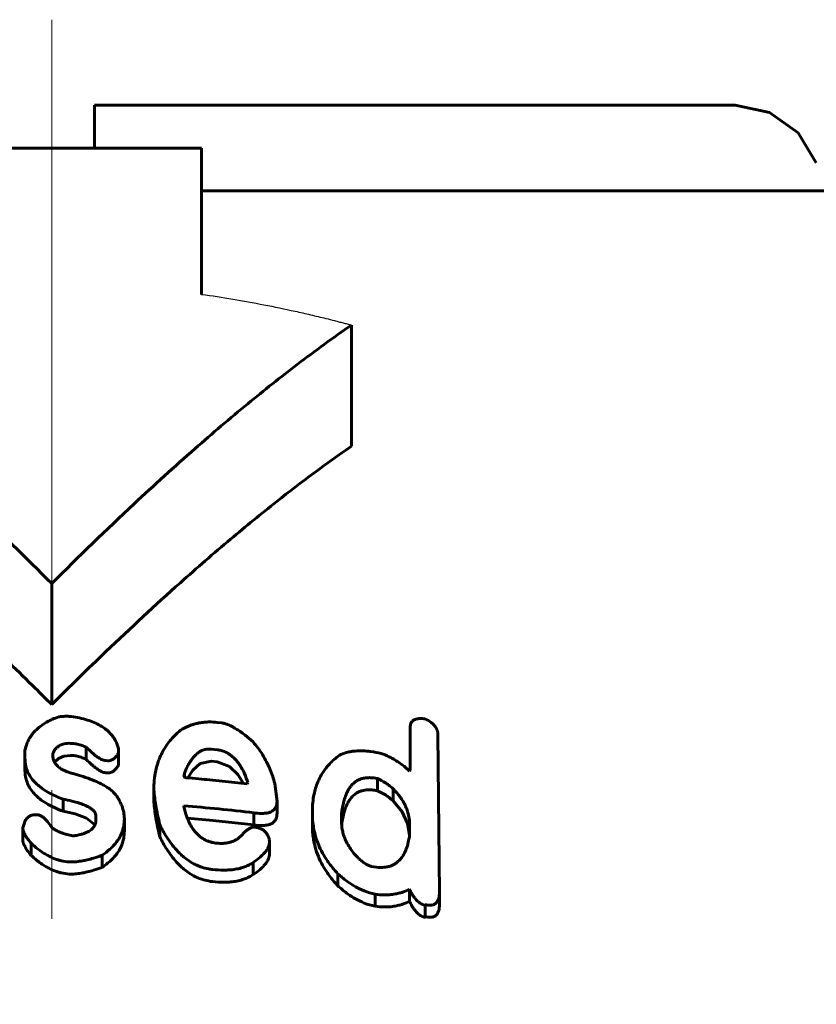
# Model space of a CAD drawing. Header units: millimetres. Extents: x -76 to 189, y -48 to 47.
# Tile 6 of 14: x 0 to 9, y 35 to 47. Entities that reach past the tile are written whole.
import ezdxf

# ---------------------------------------------------------------- set-up
doc = ezdxf.new("R2010")
doc.units = ezdxf.units.MM
for name, pattern in [('K5LT-1', [0]), ('K5LT_AXLED', [12, 7.5, -1.5, 1.5, -1.5]), ('K5LT_BASIC', [0])]:
    doc.linetypes.add(name, pattern=pattern)
doc.layers.add('Системный слой (1)', color=7, linetype='Continuous', true_color=0x6c6c6c)

# ---------------------------------------------------------------- blocks, each defined once
blk = doc.blocks.new('U1')
at = {"layer": 'Системный слой (1)', "color": 150, "linetype": 'K5LT_BASIC', "lineweight": 60, "true_color": 0x0080ff}
for p, q in [((0.033, 38.327), (0.077, 38.372)), ((0.077, 38.372), (0.143, 38.4)), ((0.143, 38.4), (0.22, 38.407))]:
    blk.add_line(p, q, dxfattribs=at)
blk = doc.blocks.new('U3')
at = {"layer": 'Системный слой (1)', "color": 150, "linetype": 'K5LT_BASIC', "lineweight": 60, "true_color": 0x0080ff}
for p, q in [((4.091, 37.747), (3.987, 37.875)), ((4.157, 37.61), (4.091, 37.747)), ((4.179, 37.471), (4.157, 37.61))]:
    blk.add_line(p, q, dxfattribs=at)
blk = doc.blocks.new('U4')
at = {"layer": 'Системный слой (1)', "color": 150, "linetype": 'K5LT_BASIC', "lineweight": 60, "true_color": 0x0080ff}
for p, q in [((1.733, 38.311), (1.648, 38.235)), ((1.864, 38.339), (1.733, 38.311)), ((1.648, 38.235), (1.59, 38.145))]:
    blk.add_line(p, q, dxfattribs=at)
blk = doc.blocks.new('U6')
at = {"layer": 'Системный слой (1)', "color": 150, "linetype": 'K5LT_BASIC', "lineweight": 60, "true_color": 0x0080ff}
for p, q in [((0.132, 37.755), (0.274, 37.723)), ((0.274, 37.723), (0.407, 37.675)), ((0.407, 37.675), (0.505, 37.596))]:
    blk.add_line(p, q, dxfattribs=at)
blk = doc.blocks.new('U8')
at = {"layer": 'Системный слой (1)', "color": 150, "linetype": 'K5LT_BASIC', "lineweight": 60, "true_color": 0x0080ff}
for p, q in [((7.984, 46), (8.385, 45.917)), ((8.385, 45.917), (8.719, 45.68)), ((8.719, 45.68), (8.93, 45.33))]:
    blk.add_line(p, q, dxfattribs=at)
blk = doc.blocks.new('U10')
at = {"layer": 'Системный слой (1)', "color": 150, "linetype": 'K5LT_BASIC', "lineweight": 60, "true_color": 0x0080ff}
for p, q in [((3.387, 37.612), (3.386, 37.6)), ((3.388, 37.624), (3.387, 37.612)), ((3.393, 37.635), (3.388, 37.624))]:
    blk.add_line(p, q, dxfattribs=at)
blk = doc.blocks.new('U13')
at = {"layer": 'Системный слой (1)', "color": 150, "linetype": 'K5LT_BASIC', "lineweight": 60, "true_color": 0x0080ff}
for p, q in [((2.076, 38.279), (1.933, 38.331)), ((2.174, 38.185), (2.076, 38.279)), ((2.238, 38.079), (2.174, 38.185))]:
    blk.add_line(p, q, dxfattribs=at)
blk = doc.blocks.new('U23')
at = {"layer": 'Системный слой (1)', "color": 150, "linetype": 'K5LT_BASIC', "lineweight": 60, "true_color": 0x0080ff}
for p, q in [((1.843, 37.651), (1.583, 37.673)), ((2.102, 37.625), (1.843, 37.651)), ((2.36, 37.595), (2.102, 37.625))]:
    blk.add_line(p, q, dxfattribs=at)

msp = doc.modelspace()

# ---------------------------------------------------------------- linework, layer by layer
at = {"layer": 'Системный слой (1)', "color": 30, "linetype": 'K5LT_AXLED', "lineweight": 18, "true_color": 0xff8000}
msp.add_line((0, 47), (0, 24), dxfattribs=at)
at = {"layer": 'Системный слой (1)', "color": 150, "linetype": 'K5LT_BASIC', "lineweight": 60, "true_color": 0x0080ff}
for p, q in [((0.5, 46), (7.984, 46)), ((0.5, 46), (0.5, 45.5)), ((-1.75, 45.5), (1.75, 45.5)), ((1.75, 45.5), (1.75, 43.792)), ((1.75, 45), (9.846, 45)), ((3.5, 42.019), (3.5, 43.433)), ((0, 39), (0, 40.414)), ((1.933, 38.792), (1.986, 38.786)), ((4.187, 38.24), (4.187, 38.737)), ((4.509, 38.652), (4.528, 36.803)), ((-0.313, 38.373), (-0.313, 38.469)), ((0.012, 38.427), (0.012, 38.411)), ((0.403, 38.361), (0.403, 38.502)), ((0.779, 38.489), (0.779, 38.436)), ((0.779, 38.294), (0.779, 38.436)), ((1.864, 38.48), (1.933, 38.472)), ((-0.313, 38.232), (-0.313, 38.373)), ((0.656, 38.345), (0.63, 38.346)), ((1.864, 38.339), (1.933, 38.331)), ((0.656, 38.204), (0.63, 38.205)), ((1.541, 38.157), (1.549, 38.199)), ((1.549, 38.153), (1.549, 38.199)), ((4.179, 38.224), (4.187, 38.24)), ((2.29, 38.089), (2.282, 38.074)), ((2.604, 38.08), (2.631, 37.869)), ((3.803, 37.994), (3.803, 38.136)), ((1.192, 37.861), (1.192, 38.002)), ((3.987, 37.875), (3.987, 38.016)), ((0.132, 37.755), (0.132, 37.896)), ((2.631, 37.727), (2.631, 37.869)), ((1.541, 37.818), (1.541, 37.81)), ((2.36, 37.595), (2.36, 37.736)), ((3.044, 37.731), (3.044, 37.757)), ((3.044, 37.59), (3.044, 37.731)), ((3.393, 37.635), (3.393, 37.777)), ((-0.207, 37.712), (-0.164, 37.712)), ((0.516, 37.653), (0.516, 37.697)), ((0.848, 37.525), (0.848, 37.666)), ((3.385, 37.634), (3.385, 37.684)), ((3.385, 37.634), (3.385, 37.634)), ((4.179, 37.606), (4.179, 37.472)), ((-0.337, 37.42), (-0.337, 37.561)), ((1.262, 37.457), (1.262, 37.598)), ((2.37, 37.569), (2.413, 37.563)), ((-0.241, 37.239), (-0.241, 37.381)), ((2.543, 37.416), (2.543, 37.399)), ((2.543, 37.258), (2.543, 37.399)), ((0.587, 37.099), (0.587, 37.24)), ((2.351, 37.015), (2.351, 37.157)), ((3.342, 36.884), (3.342, 37.025)), ((4.179, 36.703), (4.179, 36.844)), ((4.528, 36.662), (4.528, 36.803)), ((3.777, 36.645), (3.777, 36.786)), ((4.362, 36.523), (4.362, 36.665))]:
    msp.add_line(p, q, dxfattribs=at)
at = {"layer": 'Системный слой (1)', "color": 7, "linetype": 'K5LT-1'}
msp.add_open_spline([(1.75, 43.792), (1.871, 43.776), (2.115, 43.738), (2.479, 43.672), (2.782, 43.609), (3.023, 43.554), (3.176, 43.517), (3.286, 43.49), (3.353, 43.472), (3.402, 43.46), (3.451, 43.447), (3.484, 43.438), (3.5, 43.433)], degree=3, knots=[0, 0, 0, 0, 0.308849, 0.617699, 0.926548, 1.080973, 1.235398, 1.323362, 1.365818, 1.408275, 1.450731, 1.493188, 1.493188, 1.493188, 1.493188], dxfattribs=at)
at = {"layer": 'Системный слой (1)', "color": 150, "linetype": 'K5LT_BASIC', "lineweight": 60, "true_color": 0x0080ff}
for points, knots in [([(0, 40.414), (-0.304, 40.719), (-0.841, 41.24), (-1.584, 41.917), (-2.226, 42.467), (-2.85, 42.966), (-3.28, 43.281), (-3.5, 43.433)], [0, 0, 0, 0, 2.181066, 3.805962, 5.16753, 6.570619, 8, 8, 8, 8]), ([(3.5, 43.433), (3.287, 43.286), (2.88, 42.988), (2.271, 42.505), (1.636, 41.963), (0.869, 41.267), (0.317, 40.731), (0, 40.414)], [0, 0, 0, 0, 1.387012, 2.677141, 4.083997, 5.726255, 8, 8, 8, 8]), ([(0, 39), (-0.064, 39.064), (-0.227, 39.226), (-0.496, 39.49), (-0.957, 39.931), (-1.572, 40.495), (-2.336, 41.147), (-2.978, 41.648), (-3.367, 41.927), (-3.5, 42.019)], [0, 0, 0, 0, 0.572057, 1.457049, 2.394883, 4.642037, 6.810489, 8.917194, 10, 10, 10, 10]), ([(3.5, 42.019), (3.205, 41.815), (2.731, 41.461), (2.068, 40.92), (1.401, 40.341), (0.705, 39.695), (0.21, 39.21), (0, 39)], [0, 0, 0, 0, 1.919125, 3.134702, 4.474726, 6.498063, 8, 8, 8, 8]), ([(0.081, 38.856), (0.056, 38.848), (0.015, 38.833), (-0.058, 38.799), (-0.102, 38.771), (-0.129, 38.749)], [0, 0, 0, 0, 1.899939, 3.186918, 6, 6, 6, 6]), ([(0.228, 38.862), (0.211, 38.863), (0.188, 38.864), (0.154, 38.864), (0.121, 38.862), (0.096, 38.859), (0.081, 38.856)], [0, 0, 0, 0, 2.396834, 3.337671, 4.832556, 7, 7, 7, 7]), ([(0.779, 38.489), (0.772, 38.519), (0.753, 38.57), (0.715, 38.629), (0.677, 38.673), (0.632, 38.714), (0.57, 38.755), (0.497, 38.792), (0.385, 38.833), (0.293, 38.853), (0.228, 38.862)], [0, 0, 0, 0, 1.783452, 2.966177, 3.690798, 4.712944, 5.893383, 7.132932, 8.296714, 11, 11, 11, 11]), ([(1.933, 38.792), (1.901, 38.796), (1.854, 38.799), (1.792, 38.796), (1.749, 38.791), (1.706, 38.784), (1.664, 38.773), (1.6, 38.752), (1.554, 38.731), (1.523, 38.714)], [0, 0, 0, 0, 2.151621, 3.186178, 4.168338, 5.1267, 6.232234, 7.246941, 10, 10, 10, 10]), ([(2.351, 38.566), (2.321, 38.592), (2.274, 38.632), (2.21, 38.68), (2.17, 38.707), (2.137, 38.727), (2.109, 38.743), (2.073, 38.761), (2.033, 38.777), (2.001, 38.784), (1.986, 38.786)], [0, 0, 0, 0, 3.259666, 4.949536, 6.263647, 6.998352, 7.888723, 8.671519, 9.948281, 11, 11, 11, 11]), ([(4.362, 38.834), (4.342, 38.836), (4.313, 38.838), (4.28, 38.836), (4.26, 38.832), (4.242, 38.827), (4.225, 38.818), (4.211, 38.807), (4.201, 38.794), (4.19, 38.771), (4.187, 38.752), (4.187, 38.737)], [0, 0, 0, 0, 2.595655, 3.791725, 4.453216, 5.390776, 6.410508, 7.427524, 8.403077, 9.368739, 12, 12, 12, 12]), ([(4.509, 38.652), (4.509, 38.666), (4.507, 38.689), (4.495, 38.719), (4.48, 38.743), (4.461, 38.767), (4.423, 38.8), (4.388, 38.821), (4.362, 38.834)], [0, 0, 0, 0, 1.869476, 2.974361, 3.886359, 5.09942, 6.318686, 9, 9, 9, 9]), ([(-0.129, 38.749), (-0.153, 38.732), (-0.189, 38.701), (-0.226, 38.658), (-0.25, 38.623), (-0.272, 38.587), (-0.295, 38.535), (-0.307, 38.494), (-0.313, 38.469)], [0, 0, 0, 0, 2.101797, 3.405163, 4.30768, 5.45292, 6.810574, 9, 9, 9, 9]), ([(1.192, 38.002), (1.192, 38.078), (1.202, 38.19), (1.237, 38.316), (1.266, 38.392), (1.298, 38.458), (1.341, 38.528), (1.41, 38.617), (1.474, 38.677), (1.523, 38.714)], [0, 0, 0, 0, 2.92167, 4.300563, 5.008664, 5.99317, 7.027723, 7.995791, 10, 10, 10, 10]), ([(0.012, 38.427), (0.02, 38.449), (0.035, 38.477), (0.064, 38.503), (0.08, 38.515), (0.098, 38.526), (0.121, 38.535), (0.148, 38.543), (0.182, 38.548), (0.207, 38.549), (0.22, 38.548)], [0, 0, 0, 0, 3.624174, 4.523416, 5.292299, 6.204623, 7.200345, 8.171892, 9.534825, 11, 11, 11, 11]), ([(0.22, 38.548), (0.237, 38.548), (0.263, 38.546), (0.299, 38.539), (0.327, 38.532), (0.363, 38.52), (0.388, 38.509), (0.403, 38.502)], [0, 0, 0, 0, 2.118718, 3.144557, 4.469735, 5.774865, 8, 8, 8, 8]), ([(2.604, 38.08), (2.591, 38.134), (2.564, 38.218), (2.512, 38.33), (2.449, 38.44), (2.392, 38.518), (2.351, 38.566)], [0, 0, 0, 0, 2.219108, 3.511816, 4.774255, 7, 7, 7, 7]), ([(0.263, 38.191), (0.241, 38.196), (0.208, 38.206), (0.163, 38.222), (0.126, 38.239), (0.087, 38.264), (0.053, 38.295), (0.03, 38.329), (0.015, 38.368), (0.012, 38.395), (0.012, 38.411)], [0, 0, 0, 0, 1.8063, 2.689127, 3.830822, 5.185825, 6.701883, 8.074592, 9.242212, 11, 11, 11, 11]), ([(0.403, 38.502), (0.424, 38.481), (0.455, 38.452), (0.498, 38.415), (0.524, 38.395), (0.547, 38.379), (0.564, 38.369), (0.583, 38.359), (0.605, 38.35), (0.622, 38.347), (0.63, 38.346)], [0, 0, 0, 0, 3.796826, 5.217632, 6.865858, 7.800207, 8.392, 9.223764, 10.198615, 11, 11, 11, 11]), ([(0.656, 38.345), (0.66, 38.345), (0.667, 38.345), (0.678, 38.346), (0.69, 38.349), (0.703, 38.355), (0.717, 38.363), (0.733, 38.375), (0.748, 38.391), (0.764, 38.411), (0.774, 38.426), (0.779, 38.436)], [0, 0, 0, 0, 0.645317, 1.327222, 2.096282, 3.011597, 4.175739, 5.677681, 7.522086, 9.275402, 12, 12, 12, 12]), ([(1.864, 38.48), (1.853, 38.481), (1.837, 38.482), (1.815, 38.48), (1.797, 38.478), (1.775, 38.472), (1.75, 38.462), (1.721, 38.446), (1.69, 38.422), (1.658, 38.391), (1.631, 38.356), (1.607, 38.317), (1.578, 38.267), (1.56, 38.226), (1.549, 38.199)], [0, 0, 0, 0, 0.854306, 1.260859, 1.772041, 2.387222, 3.147066, 4.124447, 5.419628, 6.979775, 8.674884, 10.056022, 11.852107, 15, 15, 15, 15]), ([(2.29, 38.089), (2.279, 38.125), (2.257, 38.183), (2.222, 38.254), (2.196, 38.295), (2.177, 38.323), (2.158, 38.347), (2.13, 38.378), (2.096, 38.407), (2.059, 38.431), (2.031, 38.446), (2.004, 38.456), (1.972, 38.466), (1.948, 38.47), (1.933, 38.472)], [0, 0, 0, 0, 3.423356, 5.649126, 6.961979, 7.653774, 8.519434, 9.463085, 11.056081, 11.987058, 12.686498, 13.369404, 13.977426, 15, 15, 15, 15]), ([(3.848, 38.43), (3.808, 38.439), (3.75, 38.45), (3.68, 38.458), (3.618, 38.462), (3.559, 38.461), (3.494, 38.453), (3.43, 38.439), (3.384, 38.421), (3.359, 38.408)], [0, 0, 0, 0, 2.372194, 3.36715, 4.050811, 5.953834, 6.818026, 8.009322, 10, 10, 10, 10]), ([(4.179, 38.224), (4.152, 38.25), (4.106, 38.288), (4.039, 38.336), (3.987, 38.367), (3.924, 38.4), (3.879, 38.419), (3.848, 38.43)], [0, 0, 0, 0, 2.42436, 3.785815, 5.124298, 6.090113, 8, 8, 8, 8]), ([(-0.313, 38.373), (-0.313, 38.342), (-0.307, 38.291), (-0.286, 38.223), (-0.259, 38.17), (-0.224, 38.12), (-0.184, 38.078), (-0.142, 38.042), (-0.092, 38.005), (-0.005, 37.953), (0.077, 37.917), (0.132, 37.896)], [0, 0, 0, 0, 1.843504, 3.025697, 4.147208, 5.201636, 6.348904, 7.18064, 8.000876, 9.352728, 12, 12, 12, 12]), ([(0.22, 38.407), (0.237, 38.407), (0.263, 38.404), (0.299, 38.398), (0.327, 38.39), (0.363, 38.378), (0.388, 38.368), (0.403, 38.361)], [0, 0, 0, 0, 2.118718, 3.144557, 4.469735, 5.774865, 8, 8, 8, 8]), ([(0.403, 38.361), (0.424, 38.34), (0.455, 38.31), (0.498, 38.274), (0.524, 38.253), (0.547, 38.238), (0.564, 38.227), (0.583, 38.217), (0.605, 38.208), (0.622, 38.205), (0.63, 38.205)], [0, 0, 0, 0, 3.796826, 5.217632, 6.865858, 7.800207, 8.392, 9.223764, 10.198615, 11, 11, 11, 11]), ([(3.359, 38.408), (3.316, 38.377), (3.245, 38.315), (3.174, 38.223), (3.132, 38.151), (3.093, 38.066), (3.055, 37.939), (3.044, 37.823), (3.044, 37.757)], [0, 0, 0, 0, 1.719122, 3.131208, 4.088696, 4.705319, 6.548996, 9, 9, 9, 9]), ([(-0.313, 38.232), (-0.313, 38.198), (-0.306, 38.14), (-0.278, 38.064), (-0.242, 38.002), (-0.196, 37.948), (-0.137, 37.895), (-0.034, 37.825), (0.063, 37.781), (0.132, 37.755)], [0, 0, 0, 0, 1.693804, 2.882216, 3.88565, 5.01315, 5.991822, 7.239477, 10, 10, 10, 10]), ([(0.769, 37.914), (0.757, 37.938), (0.729, 37.972), (0.682, 38.011), (0.641, 38.04), (0.59, 38.069), (0.517, 38.105), (0.421, 38.142), (0.333, 38.171), (0.279, 38.186), (0.263, 38.191)], [0, 0, 0, 0, 1.758426, 2.799416, 3.605377, 4.63764, 6.135528, 8.041431, 10.117239, 11, 11, 11, 11]), ([(0.656, 38.204), (0.66, 38.204), (0.667, 38.204), (0.678, 38.205), (0.69, 38.208), (0.703, 38.213), (0.717, 38.221), (0.733, 38.234), (0.748, 38.249), (0.764, 38.27), (0.774, 38.285), (0.779, 38.294)], [0, 0, 0, 0, 0.645317, 1.327222, 2.096282, 3.011597, 4.175739, 5.677681, 7.522086, 9.275402, 12, 12, 12, 12]), ([(1.541, 38.157), (1.544, 38.156), (1.549, 38.153), (1.555, 38.15), (1.561, 38.148), (1.565, 38.147), (1.568, 38.147)], [0, 0, 0, 0, 2.597647, 3.993322, 5.286611, 7, 7, 7, 7]), ([(1.568, 38.147), (1.618, 38.142), (1.71, 38.134), (1.851, 38.12), (2.039, 38.102), (2.185, 38.086), (2.282, 38.074)], [0, 0, 0, 0, 1.476064, 2.709571, 4.133475, 7, 7, 7, 7]), ([(3.803, 38.136), (3.777, 38.142), (3.733, 38.148), (3.683, 38.147), (3.652, 38.143), (3.624, 38.137), (3.592, 38.126), (3.556, 38.107), (3.521, 38.079), (3.491, 38.046), (3.461, 38.002), (3.436, 37.948), (3.41, 37.871), (3.399, 37.812), (3.393, 37.777)], [0, 0, 0, 0, 1.546579, 2.416705, 2.881445, 3.432165, 4.140149, 5.040037, 6.137772, 7.318781, 8.45822, 10.219879, 12.079192, 15, 15, 15, 15]), ([(3.987, 38.016), (3.971, 38.032), (3.943, 38.056), (3.882, 38.097), (3.836, 38.121), (3.803, 38.136)], [0, 0, 0, 0, 1.906125, 3.182071, 6, 6, 6, 6]), ([(1.192, 38.002), (1.198, 37.942), (1.216, 37.807), (1.244, 37.672), (1.262, 37.598)], [0, 0, 0, 0, 2.241787, 5, 5, 5, 5]), ([(3.393, 37.635), (3.399, 37.672), (3.409, 37.725), (3.432, 37.797), (3.453, 37.845), (3.481, 37.892), (3.509, 37.926), (3.537, 37.951), (3.56, 37.967), (3.588, 37.982), (3.622, 37.995), (3.663, 38.004), (3.702, 38.006), (3.751, 38.004), (3.782, 37.999), (3.803, 37.994)], [0, 0, 0, 0, 3.219499, 4.672744, 6.433061, 7.689558, 9.252481, 9.982229, 10.579949, 11.375278, 12.285247, 13.045381, 14.129521, 14.675466, 16, 16, 16, 16]), ([(3.987, 37.875), (3.971, 37.89), (3.943, 37.915), (3.882, 37.956), (3.836, 37.98), (3.803, 37.994)], [0, 0, 0, 0, 1.906125, 3.182071, 6, 6, 6, 6]), ([(4.179, 37.606), (4.179, 37.635), (4.175, 37.679), (4.16, 37.742), (4.141, 37.796), (4.113, 37.854), (4.066, 37.929), (4.021, 37.983), (3.987, 38.016)], [0, 0, 0, 0, 1.856287, 2.784888, 4.049792, 5.298592, 6.531579, 9, 9, 9, 9]), ([(0.132, 37.896), (0.167, 37.89), (0.223, 37.878), (0.288, 37.861), (0.33, 37.847), (0.362, 37.836), (0.39, 37.824), (0.416, 37.812), (0.442, 37.798), (0.465, 37.782), (0.484, 37.766), (0.497, 37.751), (0.507, 37.735), (0.514, 37.717), (0.516, 37.705), (0.516, 37.697)], [0, 0, 0, 0, 3.44248, 5.486125, 6.638565, 7.774924, 8.81501, 9.789824, 10.697593, 11.947054, 12.699288, 13.52978, 14.33577, 14.970762, 16, 16, 16, 16]), ([(0.848, 37.666), (0.848, 37.693), (0.844, 37.735), (0.826, 37.805), (0.801, 37.861), (0.778, 37.901), (0.769, 37.914)], [0, 0, 0, 0, 2.181143, 3.49792, 5.808338, 7, 7, 7, 7]), ([(1.192, 37.861), (1.198, 37.8), (1.216, 37.665), (1.244, 37.531), (1.262, 37.457)], [0, 0, 0, 0, 2.241787, 5, 5, 5, 5]), ([(2.36, 37.736), (2.389, 37.732), (2.436, 37.728), (2.487, 37.73), (2.521, 37.735), (2.547, 37.742), (2.573, 37.755), (2.592, 37.768), (2.605, 37.782), (2.622, 37.808), (2.63, 37.838), (2.631, 37.862), (2.631, 37.869)], [0, 0, 0, 0, 2.86387, 4.447416, 4.875526, 6.304328, 7.186803, 8.071842, 8.917989, 9.669422, 12.068354, 13, 13, 13, 13]), ([(1.541, 37.81), (1.551, 37.77), (1.568, 37.71), (1.601, 37.631), (1.626, 37.584), (1.649, 37.549), (1.669, 37.521), (1.696, 37.49), (1.729, 37.46), (1.764, 37.435), (1.8, 37.415), (1.835, 37.401), (1.876, 37.389), (1.906, 37.384), (1.925, 37.382)], [0, 0, 0, 0, 3.403541, 5.179835, 6.872861, 7.541135, 8.427272, 9.497211, 10.539403, 11.514178, 12.404481, 13.187205, 13.848386, 15, 15, 15, 15]), ([(2.36, 37.595), (2.389, 37.591), (2.436, 37.586), (2.487, 37.589), (2.521, 37.594), (2.547, 37.601), (2.573, 37.613), (2.592, 37.626), (2.605, 37.641), (2.622, 37.667), (2.63, 37.696), (2.631, 37.721), (2.631, 37.727)], [0, 0, 0, 0, 2.86387, 4.447416, 4.875526, 6.304328, 7.186803, 8.071842, 8.917989, 9.669422, 12.068354, 13, 13, 13, 13]), ([(3.044, 37.731), (3.044, 37.681), (3.05, 37.605), (3.072, 37.492), (3.101, 37.396), (3.147, 37.291), (3.199, 37.203), (3.263, 37.114), (3.31, 37.059), (3.342, 37.025)], [0, 0, 0, 0, 2.083477, 3.133743, 4.613934, 6.070054, 7.502429, 8.41086, 10, 10, 10, 10]), ([(3.393, 37.777), (3.393, 37.777), (3.392, 37.777), (3.391, 37.775), (3.391, 37.774), (3.39, 37.773), (3.389, 37.77), (3.388, 37.765), (3.387, 37.756), (3.386, 37.741), (3.385, 37.716), (3.385, 37.696), (3.385, 37.684)], [0, 0, 0, 0, 0.21377, 0.322883, 0.493167, 0.662921, 1.02624, 1.734796, 2.890136, 4.642, 8.23547, 13, 13, 13, 13]), ([(-0.207, 37.712), (-0.214, 37.712), (-0.225, 37.711), (-0.24, 37.707), (-0.252, 37.702), (-0.266, 37.694), (-0.28, 37.683), (-0.294, 37.668), (-0.305, 37.651), (-0.315, 37.631), (-0.327, 37.601), (-0.334, 37.577), (-0.337, 37.561)], [0, 0, 0, 0, 1.027699, 1.613908, 2.27767, 3.081637, 4.108706, 5.360894, 6.752921, 7.951826, 9.668066, 13, 13, 13, 13]), ([(0.002, 37.564), (-0.011, 37.584), (-0.031, 37.611), (-0.06, 37.646), (-0.077, 37.663), (-0.094, 37.679), (-0.106, 37.689), (-0.119, 37.698), (-0.129, 37.703), (-0.138, 37.707), (-0.15, 37.711), (-0.158, 37.712), (-0.164, 37.712)], [0, 0, 0, 0, 4.379047, 6.021195, 8.031074, 8.675554, 10.016758, 10.710091, 11.203134, 11.764751, 12.230088, 13, 13, 13, 13]), ([(0.516, 37.653), (0.516, 37.64), (0.514, 37.621), (0.506, 37.596), (0.496, 37.577), (0.481, 37.558), (0.461, 37.539), (0.435, 37.521), (0.403, 37.505), (0.368, 37.492), (0.335, 37.483), (0.294, 37.474), (0.266, 37.469), (0.246, 37.467)], [0, 0, 0, 0, 1.831286, 2.672304, 3.630132, 4.694127, 5.853475, 7.01148, 8.39842, 9.75968, 11.027376, 12.023504, 14, 14, 14, 14]), ([(0.587, 37.24), (0.62, 37.262), (0.665, 37.298), (0.724, 37.355), (0.767, 37.407), (0.805, 37.469), (0.828, 37.528), (0.844, 37.593), (0.848, 37.637), (0.848, 37.666)], [0, 0, 0, 0, 2.003941, 3.005639, 4.42244, 5.837936, 7.25244, 8.209622, 10, 10, 10, 10]), ([(3.385, 37.634), (3.385, 37.603), (3.389, 37.556), (3.405, 37.486), (3.427, 37.426), (3.459, 37.361), (3.509, 37.285), (3.554, 37.233), (3.585, 37.201)], [0, 0, 0, 0, 1.867182, 2.836592, 4.194864, 5.517319, 6.804437, 9, 9, 9, 9]), ([(-0.337, 37.561), (-0.337, 37.552), (-0.335, 37.538), (-0.328, 37.517), (-0.32, 37.497), (-0.308, 37.474), (-0.294, 37.451), (-0.272, 37.419), (-0.254, 37.396), (-0.241, 37.381)], [0, 0, 0, 0, 1.431563, 2.172953, 3.290598, 4.554834, 5.965113, 7.234854, 10, 10, 10, 10]), ([(0.246, 37.467), (0.224, 37.471), (0.19, 37.479), (0.144, 37.493), (0.105, 37.506), (0.064, 37.524), (0.029, 37.543), (0.009, 37.558), (0.002, 37.564)], [0, 0, 0, 0, 2.217003, 3.33201, 4.764169, 6.331108, 7.847005, 9, 9, 9, 9]), ([(0.587, 37.099), (0.62, 37.121), (0.665, 37.156), (0.724, 37.213), (0.767, 37.266), (0.805, 37.328), (0.828, 37.386), (0.844, 37.452), (0.848, 37.496), (0.848, 37.525)], [0, 0, 0, 0, 2.003941, 3.005639, 4.42244, 5.837936, 7.25244, 8.209622, 10, 10, 10, 10]), ([(1.262, 37.598), (1.286, 37.549), (1.328, 37.473), (1.396, 37.375), (1.444, 37.316), (1.486, 37.271), (1.522, 37.237), (1.573, 37.194), (1.631, 37.155), (1.696, 37.122), (1.758, 37.098), (1.821, 37.082), (1.864, 37.076), (1.88, 37.074)], [0, 0, 0, 0, 3.107942, 4.774874, 6.418836, 7.091037, 7.938846, 8.870171, 10.402766, 11.222159, 12.155566, 13.302241, 14, 14, 14, 14]), ([(2.247, 37.508), (2.24, 37.498), (2.225, 37.479), (2.197, 37.452), (2.164, 37.427), (2.126, 37.407), (2.087, 37.393), (2.046, 37.383), (1.992, 37.378), (1.951, 37.379), (1.925, 37.382)], [0, 0, 0, 0, 1.367712, 2.536686, 4.014001, 5.40562, 6.553756, 7.667699, 8.899966, 11, 11, 11, 11]), ([(2.37, 37.569), (2.365, 37.57), (2.357, 37.57), (2.345, 37.568), (2.332, 37.564), (2.316, 37.557), (2.301, 37.548), (2.286, 37.539), (2.268, 37.526), (2.256, 37.515), (2.247, 37.508)], [0, 0, 0, 0, 0.887574, 1.60924, 2.631837, 3.999738, 5.45249, 6.893522, 8.194707, 11, 11, 11, 11]), ([(2.543, 37.416), (2.541, 37.428), (2.535, 37.448), (2.522, 37.478), (2.505, 37.504), (2.482, 37.527), (2.452, 37.548), (2.427, 37.558), (2.413, 37.563)], [0, 0, 0, 0, 1.845792, 3.147164, 4.654445, 6.068018, 7.289261, 9, 9, 9, 9]), ([(3.044, 37.59), (3.044, 37.539), (3.05, 37.463), (3.072, 37.351), (3.101, 37.255), (3.147, 37.15), (3.199, 37.061), (3.263, 36.972), (3.31, 36.918), (3.342, 36.884)], [0, 0, 0, 0, 2.083477, 3.133743, 4.613934, 6.070054, 7.502429, 8.41086, 10, 10, 10, 10]), ([(-0.337, 37.42), (-0.337, 37.41), (-0.335, 37.396), (-0.328, 37.375), (-0.32, 37.356), (-0.308, 37.333), (-0.294, 37.31), (-0.272, 37.278), (-0.254, 37.255), (-0.241, 37.239)], [0, 0, 0, 0, 1.431563, 2.172953, 3.290598, 4.554834, 5.965113, 7.234854, 10, 10, 10, 10]), ([(-0.241, 37.381), (-0.211, 37.353), (-0.159, 37.309), (-0.086, 37.26), (-0.025, 37.225), (0.026, 37.202), (0.076, 37.185), (0.128, 37.171), (0.178, 37.164), (0.214, 37.163), (0.22, 37.163)], [0, 0, 0, 0, 2.919811, 4.634785, 5.76435, 7.45351, 8.124937, 8.927624, 10.648388, 11, 11, 11, 11]), ([(1.262, 37.457), (1.286, 37.408), (1.328, 37.332), (1.396, 37.234), (1.444, 37.175), (1.486, 37.13), (1.522, 37.096), (1.573, 37.053), (1.631, 37.014), (1.696, 36.981), (1.758, 36.957), (1.821, 36.941), (1.864, 36.935), (1.88, 36.933)], [0, 0, 0, 0, 3.107942, 4.774874, 6.418836, 7.091037, 7.938846, 8.870171, 10.402766, 11.222159, 12.155566, 13.302241, 14, 14, 14, 14]), ([(2.351, 37.157), (2.38, 37.176), (2.421, 37.206), (2.468, 37.248), (2.499, 37.283), (2.529, 37.328), (2.542, 37.369), (2.543, 37.395), (2.543, 37.399)], [0, 0, 0, 0, 2.682851, 3.921929, 5.131734, 6.611353, 8.651625, 9, 9, 9, 9]), ([(3.734, 37.111), (3.77, 37.103), (3.822, 37.097), (3.881, 37.1), (3.917, 37.105), (3.947, 37.112), (3.975, 37.123), (4.002, 37.136), (4.033, 37.157), (4.067, 37.187), (4.097, 37.226), (4.125, 37.274), (4.15, 37.336), (4.168, 37.405), (4.176, 37.452), (4.179, 37.472)], [0, 0, 0, 0, 2.117455, 2.908526, 3.485441, 4.331842, 4.84115, 5.470462, 6.343238, 7.51216, 8.853974, 10.156079, 12.048467, 14.353932, 16, 16, 16, 16]), ([(-0.241, 37.239), (-0.211, 37.211), (-0.159, 37.167), (-0.086, 37.118), (-0.025, 37.084), (0.026, 37.06), (0.076, 37.044), (0.128, 37.03), (0.178, 37.023), (0.214, 37.021), (0.22, 37.021)], [0, 0, 0, 0, 2.919811, 4.634785, 5.76435, 7.45351, 8.124937, 8.927624, 10.648388, 11, 11, 11, 11]), ([(0.22, 37.163), (0.244, 37.162), (0.291, 37.165), (0.355, 37.174), (0.421, 37.188), (0.498, 37.209), (0.555, 37.229), (0.587, 37.24)], [0, 0, 0, 0, 1.450779, 2.910119, 4.059162, 5.743476, 8, 8, 8, 8]), ([(1.88, 37.074), (1.922, 37.07), (1.973, 37.067), (2.042, 37.068), (2.094, 37.07), (2.161, 37.079), (2.224, 37.095), (2.272, 37.113), (2.313, 37.132), (2.337, 37.147), (2.351, 37.157)], [0, 0, 0, 0, 2.726595, 3.208284, 4.482022, 6.097077, 7.65377, 8.882834, 9.649751, 11, 11, 11, 11]), ([(2.351, 37.015), (2.38, 37.034), (2.421, 37.064), (2.468, 37.107), (2.499, 37.142), (2.529, 37.187), (2.542, 37.228), (2.543, 37.254), (2.543, 37.258)], [0, 0, 0, 0, 2.682851, 3.921929, 5.131734, 6.611353, 8.651625, 9, 9, 9, 9]), ([(3.585, 37.201), (3.597, 37.191), (3.616, 37.176), (3.643, 37.156), (3.663, 37.142), (3.684, 37.13), (3.701, 37.122), (3.717, 37.115), (3.727, 37.112), (3.734, 37.111)], [0, 0, 0, 0, 2.865608, 4.214969, 5.770995, 7.123949, 8.27261, 8.904282, 10, 10, 10, 10]), ([(0.22, 37.021), (0.244, 37.021), (0.291, 37.023), (0.355, 37.033), (0.421, 37.047), (0.498, 37.068), (0.555, 37.087), (0.587, 37.099)], [0, 0, 0, 0, 1.450779, 2.910119, 4.059162, 5.743476, 8, 8, 8, 8]), ([(1.88, 36.933), (1.922, 36.928), (1.973, 36.925), (2.042, 36.926), (2.094, 36.929), (2.161, 36.938), (2.224, 36.954), (2.272, 36.971), (2.313, 36.991), (2.337, 37.006), (2.351, 37.015)], [0, 0, 0, 0, 2.726595, 3.208284, 4.482022, 6.097077, 7.65377, 8.882834, 9.649751, 11, 11, 11, 11]), ([(3.342, 37.025), (3.374, 36.996), (3.432, 36.948), (3.525, 36.885), (3.625, 36.832), (3.712, 36.801), (3.766, 36.788), (3.777, 36.786)], [0, 0, 0, 0, 2.209731, 3.806921, 5.490326, 7.505874, 8, 8, 8, 8]), ([(3.342, 36.884), (3.374, 36.855), (3.432, 36.806), (3.525, 36.743), (3.625, 36.69), (3.712, 36.66), (3.766, 36.647), (3.777, 36.645)], [0, 0, 0, 0, 2.209731, 3.806921, 5.490326, 7.505874, 8, 8, 8, 8]), ([(3.777, 36.786), (3.815, 36.781), (3.865, 36.778), (3.938, 36.779), (3.994, 36.785), (4.051, 36.796), (4.113, 36.814), (4.154, 36.831), (4.179, 36.844)], [0, 0, 0, 0, 2.342509, 3.083418, 4.571425, 5.878219, 6.912816, 9, 9, 9, 9]), ([(4.179, 36.844), (4.186, 36.829), (4.199, 36.803), (4.219, 36.769), (4.237, 36.744), (4.255, 36.722), (4.273, 36.704), (4.293, 36.687), (4.314, 36.673), (4.334, 36.664), (4.347, 36.66), (4.352, 36.659)], [0, 0, 0, 0, 2.623504, 4.288333, 5.892612, 7.079693, 8.203703, 9.364899, 10.449894, 11.360832, 12, 12, 12, 12]), ([(4.362, 36.665), (4.383, 36.66), (4.41, 36.656), (4.44, 36.659), (4.455, 36.663), (4.47, 36.668), (4.483, 36.677), (4.496, 36.688), (4.507, 36.704), (4.515, 36.721), (4.522, 36.743), (4.527, 36.77), (4.528, 36.792), (4.528, 36.803)], [0, 0, 0, 0, 2.690268, 3.36811, 4.071255, 4.806007, 5.611826, 6.581871, 7.721134, 8.970446, 10.013315, 12.033691, 14, 14, 14, 14]), ([(3.777, 36.645), (3.815, 36.64), (3.865, 36.636), (3.938, 36.638), (3.994, 36.643), (4.051, 36.655), (4.113, 36.673), (4.154, 36.69), (4.179, 36.703)], [0, 0, 0, 0, 2.342509, 3.083418, 4.571425, 5.878219, 6.912816, 9, 9, 9, 9]), ([(4.179, 36.703), (4.186, 36.687), (4.199, 36.662), (4.219, 36.628), (4.237, 36.602), (4.255, 36.581), (4.273, 36.562), (4.293, 36.546), (4.314, 36.532), (4.334, 36.523), (4.347, 36.519), (4.352, 36.518)], [0, 0, 0, 0, 2.623504, 4.288333, 5.892612, 7.079693, 8.203703, 9.364899, 10.449894, 11.360832, 12, 12, 12, 12]), ([(4.352, 36.659), (4.354, 36.659), (4.356, 36.658), (4.359, 36.659), (4.361, 36.66), (4.362, 36.662), (4.362, 36.664), (4.362, 36.665)], [0, 0, 0, 0, 2.100308, 3.45303, 4.212824, 5.807369, 8, 8, 8, 8]), ([(4.362, 36.523), (4.383, 36.519), (4.41, 36.515), (4.44, 36.518), (4.455, 36.521), (4.47, 36.527), (4.483, 36.535), (4.496, 36.547), (4.507, 36.562), (4.515, 36.579), (4.522, 36.602), (4.527, 36.629), (4.528, 36.651), (4.528, 36.662)], [0, 0, 0, 0, 2.690268, 3.36811, 4.071255, 4.806007, 5.611826, 6.581871, 7.721134, 8.970446, 10.013315, 12.033691, 14, 14, 14, 14]), ([(4.352, 36.518), (4.354, 36.517), (4.356, 36.517), (4.359, 36.518), (4.361, 36.519), (4.362, 36.521), (4.362, 36.522), (4.362, 36.523)], [0, 0, 0, 0, 2.100308, 3.45303, 4.212824, 5.807369, 8, 8, 8, 8])]:
    msp.add_open_spline(points, degree=3, knots=knots, dxfattribs=at)
msp.add_open_spline([(2.36, 37.736), (2.088, 37.77), (1.815, 37.797), (1.541, 37.818)], degree=3, dxfattribs=at)

# ---------------------------------------------------------------- block references
at = {"layer": 'Системный слой (1)'}
for name in ['U8', 'U1', 'U4', 'U13', 'U3', 'U6', 'U23', 'U10']:
    msp.add_blockref(name, (0, 0), dxfattribs=at)

doc.saveas('drawing.dxf')
